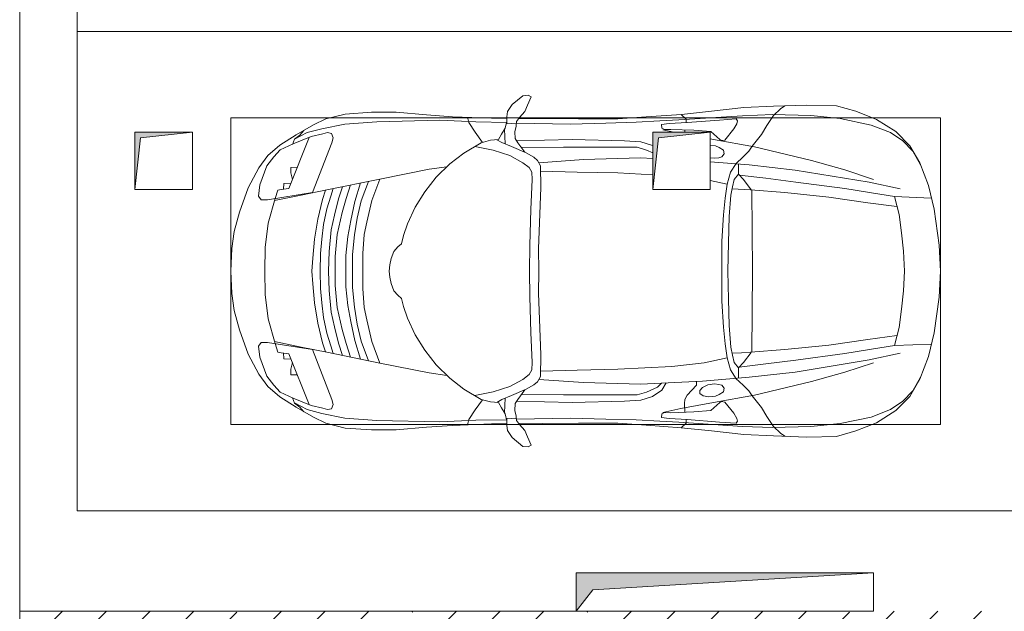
# Model space of a CAD drawing. Header units: millimetres. Extents: x -32229 to 170644, y -13689 to 125138.
# Tile 18 of 256: x -6265 to -1132, y 46650 to 49736. Entities that reach past the tile are written whole.
import ezdxf

# ---------------------------------------------------------------- set-up
doc = ezdxf.new("R2010")
doc.units = ezdxf.units.MM
for name, color, linetype, lineweight in [('A-DETL-GENF', 7, 'Continuous', 18), ('A-FLOR', 7, 'Continuous', 18), ('A-WALL', 7, 'Continuous', 18), ('A-WALL-PATT', 7, 'Continuous', 40), ('C-PRKG', 7, 'Continuous', 18), ('M-EQPM', 7, 'Continuous', 18)]:
    doc.layers.add(name, color=color, linetype=linetype, lineweight=lineweight)

# ---------------------------------------------------------------- blocks, each defined once
blk = doc.blocks.new('АР_Машиноместо - 4900x2400_М__5300х2500_-V14--01 ЭО')
at = {"layer": 'C-PRKG', "color": 253, "lineweight": 13, "true_color": 0xaaaaaa}
for p, q in [((2500, 0), (0, 0)), ((0, 0), (0, -5300))]:
    blk.add_line(p, q, dxfattribs=at)
blk = doc.blocks.new('АР_Машиноместо - 4900x2400_М__5300х2500_-V55--01 ЭО')
at = {"layer": 'A-DETL-GENF', "color": 253, "lineweight": 13, "true_color": 0xaaaaaa}
for p, q in [((927, 4466.6), (804.4, 4436.7)), ((1114.6, 4493), (927, 4466.6)), ((1250, 4500), (1114.6, 4493)), ((1250, 4500), (1385.4, 4493)), ((1385.4, 4493), (1573, 4466.6)), ((1573, 4466.6), (1695.6, 4436.7)), ((804.4, 4436.7), (686, 4391.6)), ((861.2, 4260.3), (869.3, 4451.1)), ((1638.8, 4260.3), (1630.7, 4451.1)), ((1695.6, 4436.7), (1814, 4391.6)), ((686, 4391.6), (596.3, 4340.6)), ((1814, 4391.6), (1903.7, 4340.6)), ((596.3, 4340.6), (522.5, 4267.9)), ((1250, 4312), (1146, 4306.7)), ((1250, 4312), (1354, 4306.7)), ((1903.7, 4340.6), (1977.5, 4267.9)), ((522.5, 4267.9), (458.6, 4167)), ((955.5, 4283.9), (861, 4259.4)), ((914, 4272.5), (893.6, 4121.6)), ((1050.4, 4297.3), (955.5, 4283.9)), ((1146, 4306.7), (1050.4, 4297.3)), ((1354, 4306.7), (1449.6, 4297.3)), ((1449.6, 4297.3), (1544.5, 4283.9)), ((1544.5, 4283.9), (1639, 4259.4)), ((1586, 4272.5), (1606.4, 4121.6)), ((1977.5, 4267.9), (2041.4, 4167)), ((458.6, 4167), (416.4, 4059.2)), ((2041.4, 4167), (2083.6, 4059.2)), ((893.6, 4121.6), (863.9, 3917.5)), ((1606.4, 4121.6), (1636.1, 3917.5)), ((416.4, 4059.2), (387.4, 3958.4)), ((2083.6, 4059.2), (2112.6, 3958.4)), ((387.4, 3958.4), (384, 3802.9)), ((2112.6, 3958.4), (2116, 3802.9)), ((863.9, 3917.5), (840.1, 3687.8)), ((1636.1, 3917.5), (1659.9, 3687.8)), ((384, 3802.9), (390.2, 3630)), ((2116, 3802.9), (2109.8, 3630)), ((403.8, 3665.5), (388.1, 3688.4)), ((438.6, 3629.8), (403.8, 3665.5)), ((840.1, 3687.8), (826.6, 3509.6)), ((1659.9, 3687.8), (1673.4, 3509.6)), ((2061.4, 3629.8), (2096.2, 3665.5)), ((2096.2, 3665.5), (2111.9, 3688.4)), ((390.2, 3630), (397.1, 3474.2)), ((491.4, 3594.2), (438.6, 3629.8)), ((537.9, 3567), (491.4, 3594.2)), ((1962.1, 3567), (2008.6, 3594.2)), ((2008.6, 3594.2), (2061.4, 3629.8)), ((2109.8, 3630), (2102.9, 3474.2)), ((598.3, 3518.6), (537.9, 3567)), ((1901.7, 3518.6), (1962.1, 3567)), ((624.9, 3501.2), (598.3, 3518.6)), ((654.7, 3470.4), (624.9, 3501.2)), ((679.5, 3300), (695.7, 3502.8)), ((773.2, 3472.4), (825.6, 3512.1)), ((825.6, 3512.1), (821, 3413)), ((1250, 3520.1), (827.2, 3517.2)), ((1250, 3520.1), (1672.8, 3517.2)), ((1674.4, 3512.1), (1679, 3413)), ((1726.8, 3472.4), (1674.4, 3512.1)), ((1823.6, 3260.1), (1804.3, 3502.8)), ((1845.3, 3470.4), (1875.1, 3501.2)), ((1875.1, 3501.2), (1901.7, 3518.6)), ((397.1, 3474.2), (415.7, 3305.9)), ((456.6, 3434.5), (466.2, 3441.1)), ((466.2, 3441.1), (481.5, 3439.1)), ((481.5, 3439.1), (508, 3422.8)), ((690.2, 3433.7), (654.7, 3470.4)), ((744.1, 3447.2), (691.3, 3447.2)), ((773, 3424.2), (744.1, 3447.2)), ((744.3, 3447), (773.2, 3472.4)), ((1755.7, 3447), (1726.8, 3472.4)), ((1727, 3424.2), (1755.7, 3447)), ((1755.7, 3447.2), (1808.7, 3447.2)), ((1809.8, 3433.7), (1845.3, 3470.4)), ((2018.5, 3439.1), (1992, 3422.8)), ((2033.8, 3441.1), (2018.5, 3439.1)), ((2043.4, 3434.5), (2033.8, 3441.1)), ((2102.9, 3474.2), (2084.3, 3305.9)), ((462.2, 3347.3), (456.6, 3434.5)), ((508, 3422.8), (566.8, 3375.1)), ((811.1, 3414.8), (773, 3424.2)), ((853.3, 3407.2), (811.1, 3414.8)), ((965.3, 3397.8), (853.3, 3407.2)), ((1102.5, 3394.3), (965.3, 3397.8)), ((1250, 3391.3), (1102.5, 3394.3)), ((1250, 3391.3), (1397.5, 3394.3)), ((1397.5, 3394.3), (1534.7, 3397.8)), ((1534.7, 3397.8), (1646.7, 3407.2)), ((1646.7, 3407.2), (1688.9, 3414.8)), ((1688.9, 3414.8), (1727, 3424.2)), ((1992, 3422.8), (1933.2, 3375.1)), ((2037.8, 3347.3), (2043.4, 3434.5)), ((474.8, 3179.9), (462.2, 3347.3)), ((564.6, 3349.7), (522.2, 3303.2)), ((569.7, 3360.7), (564.6, 3349.7)), ((566.8, 3375.1), (569.7, 3360.7)), ((597.1, 3327.4), (605.2, 3346.8)), ((605.2, 3346.8), (620, 3369.3)), ((620, 3369.3), (638.7, 3372.5)), ((638.7, 3372.5), (654.1, 3360.7)), ((654.1, 3360.7), (658.7, 3344.5)), ((658.7, 3344.5), (661.1, 3321.2)), ((1841.3, 3344.5), (1838.9, 3321.2)), ((1845.9, 3360.7), (1841.3, 3344.5)), ((1861.3, 3372.5), (1845.9, 3360.7)), ((1880, 3369.3), (1861.3, 3372.5)), ((1894.8, 3346.8), (1880, 3369.3)), ((1902.9, 3327.4), (1894.8, 3346.8)), ((1933.2, 3375.1), (1930.3, 3360.7)), ((1930.3, 3360.7), (1935.4, 3349.7)), ((1935.4, 3349.7), (1977.8, 3303.2)), ((2025.2, 3179.9), (2037.8, 3347.3)), ((415.7, 3305.9), (432.8, 3149.3)), ((522.2, 3303.2), (515.3, 3213.7)), ((594.4, 3300), (597.1, 3327.4)), ((661.1, 3321.2), (658.7, 3300)), ((1838.9, 3321.2), (1842.8, 3286.3)), ((1842.8, 3286.3), (1856.8, 3259.9)), ((1900.2, 3262.3), (1906.4, 3292.5)), ((1906.4, 3292.5), (1902.9, 3327.4)), ((1977.8, 3303.2), (1984.7, 3213.7)), ((2084.3, 3305.9), (2067.1, 3148.3)), ((1840.7, 2936), (1823.6, 3260.1)), ((1856.8, 3259.9), (1873.2, 3246.1)), ((1873.2, 3246.1), (1887.9, 3245.7)), ((1887.9, 3245.7), (1900.2, 3262.3)), ((515.3, 3213.7), (510.9, 3094.6)), ((1825.4, 3227.6), (1845.5, 3228.1)), ((1845.5, 3228.1), (1898.3, 3179.4)), ((1984.7, 3213.7), (1989.1, 3094.6)), ((432.8, 3149.3), (446, 2964.8)), ((456.9, 3174.2), (432.9, 3148.3)), ((475.2, 3173.5), (456.9, 3174.2)), ((480.8, 3085), (474.8, 3179.9)), ((525, 3167.4), (513.6, 3168)), ((1898.3, 3179.4), (1920.5, 3167.7)), ((1920.5, 3167.7), (1941.6, 3165.4)), ((1941.6, 3165.4), (1986.4, 3168)), ((2019.2, 3085), (2025.2, 3179.9)), ((2024.8, 3173.5), (2043.1, 3174.2)), ((2043.1, 3174.2), (2067.1, 3148.3)), ((2067.2, 3149.3), (2054, 2964.8)), ((485.6, 3046.1), (480.8, 3085)), ((510.9, 3094.6), (512.2, 3061.4)), ((1989.1, 3094.6), (1987.8, 3061.4)), ((2014.4, 3046.1), (2019.2, 3085)), ((504.5, 3046.6), (485.6, 3046.1)), ((512.2, 3061.4), (504.5, 3046.6)), ((1834.9, 3046.1), (1856.4, 3024.6)), ((1987.8, 3061.4), (1995.5, 3046.6)), ((1995.5, 3046.6), (2014.4, 3046.1)), ((633, 3000), (618.7, 2966.7)), ((659.3, 2936), (662.7, 3000)), ((1856.4, 3024.6), (1881.3, 2966.7)), ((446, 2964.8), (456.1, 2818.3)), ((618.7, 2966.7), (604.4, 2919.4)), ((667.8, 2638.3), (659.3, 2936)), ((1832.2, 2638.3), (1840.7, 2936)), ((1881.3, 2966.7), (1895.6, 2919.4)), ((2054, 2964.8), (2043.9, 2818.3)), ((604.4, 2919.4), (604.4, 2850.8)), ((1895.6, 2919.4), (1895.6, 2850.8)), ((604.4, 2850.8), (603.5, 2534.3)), ((1895.6, 2850.8), (1896.5, 2534.3)), ((456.1, 2818.3), (456.8, 2613.6)), ((2043.9, 2818.3), (2043.2, 2613.6)), ((684.8, 2406.5), (667.8, 2638.3)), ((1815.2, 2406.5), (1832.2, 2638.3)), ((456.8, 2613.6), (454.5, 2423.6)), ((2043.2, 2613.6), (2045.5, 2423.6)), ((603.5, 2534.3), (606.1, 2314.9)), ((1896.5, 2534.3), (1893.9, 2314.9)), ((454.5, 2423.6), (456, 2301.1)), ((700.6, 2415.4), (672.8, 2399.7)), ((813.8, 2416.7), (700.6, 2415.4)), ((999.2, 2409.3), (813.8, 2416.7)), ((1500.8, 2409.3), (1686.2, 2416.7)), ((1686.2, 2416.7), (1799.4, 2415.4)), ((1799.4, 2415.4), (1827.2, 2399.7)), ((2045.5, 2423.6), (2044, 2301.1)), ((341.2, 2366.2), (333.1, 2350.6)), ((384.4, 2347.9), (341.2, 2366.2)), ((656.7, 2380.3), (633.8, 2340.5)), ((672.8, 2399.7), (656.7, 2380.3)), ((734.3, 2368.8), (710, 2355.4)), ((772.7, 2371.5), (734.3, 2368.8)), ((929.1, 2364.1), (772.7, 2371.5)), ((1115.2, 2358.7), (929.1, 2364.1)), ((1132.7, 2404.6), (999.2, 2409.3)), ((1250, 2406.6), (1132.7, 2404.6)), ((1250, 2406.6), (1367.3, 2404.6)), ((1367.3, 2404.6), (1500.8, 2409.3)), ((1384.8, 2358.7), (1570.9, 2364.1)), ((1570.9, 2364.1), (1727.3, 2371.5)), ((1727.3, 2371.5), (1765.7, 2368.8)), ((1765.7, 2368.8), (1790, 2355.4)), ((1827.2, 2399.7), (1843.3, 2380.3)), ((1843.3, 2380.3), (1866.2, 2340.5)), ((2115.6, 2347.9), (2158.8, 2366.2)), ((2158.8, 2366.2), (2166.9, 2350.6)), ((333.1, 2350.6), (335.2, 2322.3)), ((335.2, 2322.3), (381.7, 2266.4)), ((417.4, 2333.8), (384.4, 2347.9)), ((449.8, 2306.1), (417.4, 2333.8)), ((630.6, 2332.9), (580.6, 2296)), ((633.8, 2340.5), (600.8, 2263)), ((685.1, 2322.3), (647.3, 2254.2)), ((710, 2355.4), (685.1, 2322.3)), ((1250, 2357.8), (1115.2, 2358.7)), ((1250, 2357.8), (1384.8, 2358.7)), ((1790, 2355.4), (1814.9, 2322.3)), ((1814.9, 2322.3), (1852.7, 2254.2)), ((1866.2, 2340.5), (1899.2, 2263)), ((1869.4, 2332.9), (1919.4, 2296)), ((2050.2, 2306.1), (2082.6, 2333.8)), ((2082.6, 2333.8), (2115.6, 2347.9)), ((2164.8, 2322.3), (2118.3, 2266.4)), ((2166.9, 2350.6), (2164.8, 2322.3)), ((381.7, 2266.4), (417.4, 2243.4)), ((470, 2290), (449.8, 2306.1)), ((493.6, 2288.6), (470, 2290)), ((482, 2235.6), (479.1, 2288.7)), ((523.3, 2281.2), (493.6, 2288.6)), ((559, 2282.6), (523.3, 2281.2)), ((580.6, 2296), (559, 2282.6)), ((600.8, 2263), (579.9, 2213.8)), ((1899.2, 2263), (1920.1, 2213.8)), ((1919.4, 2296), (1941, 2282.6)), ((1941, 2282.6), (1976.7, 2281.2)), ((1976.7, 2281.2), (2006.4, 2288.6)), ((2006.4, 2288.6), (2030, 2290)), ((2018, 2235.6), (2020.9, 2288.7)), ((2030, 2290), (2050.2, 2306.1)), ((2118.3, 2266.4), (2082.6, 2243.4)), ((417.4, 2243.4), (445.1, 2238.7)), ((445.1, 2238.7), (481.8, 2239.5)), ((453, 2159.1), (455, 2238.9)), ((505.1, 2230), (467.5, 2239.2)), ((536.7, 2211.8), (505.1, 2230)), ((586.6, 2231.3), (510.1, 2227.1)), ((564.3, 2195.4), (536.7, 2211.8)), ((579.9, 2213.8), (564.9, 2186.5)), ((647.3, 2254.2), (619.7, 2168.6)), ((1852.7, 2254.2), (1880.3, 2168.6)), ((1913.4, 2231.3), (1989.9, 2227.1)), ((1920.1, 2213.8), (1935.1, 2186.5)), ((1935.7, 2195.4), (1963.3, 2211.8)), ((1963.3, 2211.8), (1994.9, 2230)), ((1994.9, 2230), (2032.5, 2239.2)), ((2054.9, 2238.7), (2018.2, 2239.5)), ((2047, 2159.1), (2045, 2238.9)), ((2082.6, 2243.4), (2054.9, 2238.7)), ((444.9, 1956.8), (453, 2159.1)), ((567.1, 2153.8), (564.3, 2195.4)), ((619.7, 2168.6), (600.3, 2072.7)), ((1880.3, 2168.6), (1899.7, 2072.7)), ((1932.9, 2153.8), (1935.7, 2195.4)), ((2055.1, 1956.8), (2047, 2159.1)), ((578.8, 2112.6), (525.5, 2074.6)), ((580.7, 2105.7), (567.1, 2153.8)), ((634.6, 2015), (580.7, 2105.7)), ((1865.4, 2015), (1919.3, 2105.7)), ((1919.3, 2105.7), (1932.9, 2153.8)), ((1921.2, 2112.6), (1974.5, 2074.6)), ((525.5, 2074.6), (475.1, 2041)), ((1974.5, 2074.6), (2024.9, 2041)), ((475.1, 2041), (447.5, 2034.4)), ((690.7, 1941.6), (634.6, 2015)), ((1809.3, 1941.6), (1865.4, 2015)), ((2024.9, 2041), (2052.5, 2034.4)), ((434.8, 1820.7), (444.9, 1956.8)), ((2065.2, 1820.7), (2055.1, 1956.8)), ((761.1, 1871.7), (690.7, 1941.6)), ((718.3, 1834.2), (705.7, 1926.7)), ((1738.9, 1871.7), (1809.3, 1941.6)), ((1781.7, 1834.2), (1794.3, 1926.7)), ((837.5, 1812.1), (761.1, 1871.7)), ((1662.5, 1812.1), (1738.9, 1871.7)), ((422, 1662.9), (434.8, 1820.7)), ((770, 1576.5), (718.3, 1834.2)), ((917, 1761.1), (837.5, 1812.1)), ((1583, 1761.1), (1662.5, 1812.1)), ((1730, 1576.5), (1781.7, 1834.2)), ((2078, 1662.9), (2065.2, 1820.7)), ((1004.2, 1721.4), (917, 1761.1)), ((1495.8, 1721.4), (1583, 1761.1)), ((1064.9, 1700.5), (1004.2, 1721.4)), ((1107.2, 1689.8), (1064.9, 1700.5)), ((1392.8, 1689.8), (1435.1, 1700.5)), ((1435.1, 1700.5), (1495.8, 1721.4)), ((422, 1534.1), (422, 1662.9)), ((1123.5, 1670.9), (1107.2, 1689.8)), ((1147.5, 1650.5), (1123.5, 1670.9)), ((1184.7, 1635.7), (1147.5, 1650.5)), ((1315.3, 1635.7), (1352.5, 1650.5)), ((1352.5, 1650.5), (1376.5, 1670.9)), ((1376.5, 1670.9), (1392.8, 1689.8)), ((2078, 1534.1), (2078, 1662.9)), ((1217.8, 1629.1), (1184.7, 1635.7)), ((1217.8, 1629.1), (1250, 1626.8)), ((1282.2, 1629.1), (1250, 1626.8)), ((1282.2, 1629.1), (1315.3, 1635.7)), ((826.8, 1300.9), (770, 1576.5)), ((881.7, 1536.4), (770, 1576.5)), ((1618.3, 1536.4), (1730, 1576.5)), ((1673.2, 1300.9), (1730, 1576.5)), ((430.8, 1396.6), (422, 1534.1)), ((884.3, 1480.8), (782, 1518.1)), ((994.9, 1509.3), (881.7, 1536.4)), ((1060, 1496.1), (994.9, 1509.3)), ((1159.3, 1489.1), (1060, 1496.1)), ((1250, 1488.3), (1159.3, 1489.1)), ((1250, 1488.3), (1340.7, 1489.1)), ((1340.7, 1489.1), (1440, 1496.1)), ((1440, 1496.1), (1505.1, 1509.3)), ((1505.1, 1509.3), (1618.3, 1536.4)), ((1615.7, 1480.8), (1718, 1518.1)), ((2069.2, 1396.6), (2078, 1534.1)), ((887, 1446.5), (790.4, 1477.3)), ((973.4, 1459.7), (884.3, 1480.8)), ((986.2, 1425.6), (887, 1446.5)), ((1061.9, 1445.7), (973.4, 1459.7)), ((1163.9, 1435.1), (1061.9, 1445.7)), ((1336.1, 1435.1), (1438.1, 1445.7)), ((1438.1, 1445.7), (1526.6, 1459.7)), ((1513.8, 1425.6), (1613, 1446.5)), ((1526.6, 1459.7), (1615.7, 1480.8)), ((1613, 1446.5), (1709.6, 1477.3)), ((455.7, 1296.1), (430.8, 1396.6)), ((871.4, 1401.1), (800.5, 1424.6)), ((945.3, 1380.6), (871.4, 1401.1)), ((1070, 1410.4), (986.2, 1425.6)), ((1168.3, 1399.8), (1070, 1410.4)), ((1250, 1435.1), (1163.9, 1435.1)), ((1250, 1400.1), (1168.3, 1399.8)), ((1250, 1435.1), (1336.1, 1435.1)), ((1250, 1400.1), (1331.7, 1399.8)), ((1331.7, 1399.8), (1430, 1410.4)), ((1430, 1410.4), (1513.8, 1425.6)), ((1554.7, 1380.6), (1628.6, 1401.1)), ((1628.6, 1401.1), (1699.5, 1424.6)), ((2044.3, 1296.1), (2069.2, 1396.6)), ((873.8, 1361.2), (809.9, 1383.1)), ((958.3, 1341.1), (873.8, 1361.2)), ((1059, 1354.8), (945.3, 1380.6)), ((1035, 1323.2), (958.3, 1341.1)), ((1174.5, 1344.2), (1059, 1354.8)), ((1250, 1344.9), (1174.5, 1344.2)), ((1250, 1344.9), (1325.5, 1344.2)), ((1325.5, 1344.2), (1441, 1354.8)), ((1441, 1354.8), (1554.7, 1380.6)), ((1465, 1323.2), (1541.7, 1341.1)), ((1541.7, 1341.1), (1626.2, 1361.2)), ((1626.2, 1361.2), (1690.1, 1383.1)), ((487.4, 1232.1), (455.7, 1296.1)), ((527.2, 1305.2), (531.8, 1326)), ((535, 1280.6), (527.2, 1305.2)), ((531.8, 1326), (554.4, 1333.3)), ((554.4, 1333.3), (580.7, 1327.1)), ((580.7, 1327.1), (841.1, 1225.9)), ((859.1, 1321.2), (819.9, 1334.4)), ((853.8, 1167.4), (826.8, 1300.9)), ((876.3, 1278.7), (828.3, 1293.7)), ((925.2, 1301.6), (859.1, 1321.2)), ((1007.1, 1283.7), (925.2, 1301.6)), ((1083.6, 1274.6), (1007.1, 1283.7)), ((1148.3, 1312.4), (1035, 1323.2)), ((1250, 1309.3), (1148.3, 1312.4)), ((1250, 1309.3), (1351.7, 1312.4)), ((1351.7, 1312.4), (1465, 1323.2)), ((1416.4, 1274.6), (1492.9, 1283.7)), ((1492.9, 1283.7), (1574.8, 1301.6)), ((1574.8, 1301.6), (1640.9, 1321.2)), ((1623.7, 1278.7), (1671.7, 1293.7)), ((1640.9, 1321.2), (1680.1, 1334.4)), ((1646.2, 1167.4), (1673.2, 1300.9)), ((1919.3, 1327.1), (1658.9, 1225.9)), ((1945.6, 1333.3), (1919.3, 1327.1)), ((1968.2, 1326), (1945.6, 1333.3)), ((1965, 1280.6), (1972.8, 1305.2)), ((1972.8, 1305.2), (1968.2, 1326)), ((2012.6, 1232.1), (2044.3, 1296.1)), ((539.3, 1140.4), (487.4, 1232.1)), ((548.2, 1220.1), (535, 1280.6)), ((978.6, 1254.6), (876.3, 1278.7)), ((1084.1, 1236), (978.6, 1254.6)), ((1159.1, 1267.9), (1083.6, 1274.6)), ((1182.5, 1227.5), (1084.1, 1236)), ((1250, 1266.6), (1159.1, 1267.9)), ((1250, 1266.6), (1340.9, 1267.9)), ((1317.5, 1227.5), (1415.9, 1236)), ((1340.9, 1267.9), (1416.4, 1274.6)), ((1415.9, 1236), (1521.4, 1254.6)), ((1521.4, 1254.6), (1623.7, 1278.7)), ((1951.8, 1220.1), (1965, 1280.6)), ((1960.7, 1140.4), (2012.6, 1232.1)), ((586.9, 1126.3), (548.2, 1220.1)), ((841.1, 1225.9), (877.7, 991.4)), ((1250, 1223.7), (1182.5, 1227.5)), ((1250, 1223.7), (1317.5, 1227.5)), ((1658.9, 1225.9), (1622.3, 991.4)), ((1913.1, 1126.3), (1951.8, 1220.1)), ((540.4, 1159.6), (516.2, 1180.5)), ((593.2, 1056.8), (539.3, 1140.4)), ((561.3, 1132.6), (540.4, 1159.6)), ((589, 1121.6), (561.3, 1132.6)), ((882.6, 1027.5), (853.8, 1167.4)), ((1617.4, 1027.5), (1646.2, 1167.4)), ((1906.8, 1056.8), (1960.7, 1140.4)), ((1911, 1121.6), (1938.7, 1132.6)), ((1938.7, 1132.6), (1959.6, 1159.6)), ((1959.6, 1159.6), (1983.8, 1180.5)), ((617.9, 1057.3), (586.9, 1126.3)), ((1882.1, 1057.3), (1913.1, 1126.3)), ((647.2, 992.8), (593.2, 1056.8)), ((654.7, 1024.4), (617.9, 1057.3)), ((1000.2, 994.5), (871.4, 1031.3)), ((1499.8, 994.5), (1628.6, 1031.3)), ((1845.3, 1024.4), (1882.1, 1057.3)), ((1852.8, 992.8), (1906.8, 1056.8)), ((711.9, 946.2), (647.2, 992.8)), ((700.9, 989.1), (655, 1024.3)), ((800.1, 952.6), (700.9, 989.1)), ((877.7, 991.4), (877.7, 958.9)), ((1127.4, 979.8), (1000.2, 994.5)), ((1250, 977.6), (1127.4, 979.8)), ((1250, 977.6), (1372.6, 979.8)), ((1372.6, 979.8), (1499.8, 994.5)), ((1622.3, 991.4), (1622.3, 958.9)), ((1699.9, 952.6), (1799.1, 989.1)), ((1788.1, 946.2), (1852.8, 992.8)), ((1799.1, 989.1), (1845, 1024.3)), ((815.8, 891), (711.9, 946.2)), ((859, 944.1), (800.1, 952.6)), ((877.7, 958.9), (859, 944.1)), ((1622.3, 958.9), (1641, 944.1)), ((1641, 944.1), (1699.9, 952.6)), ((1684.2, 891), (1788.1, 946.2)), ((943.3, 845.1), (815.8, 891)), ((1556.7, 845.1), (1684.2, 891)), ((1044.2, 818.6), (943.3, 845.1)), ((1455.8, 818.6), (1556.7, 845.1)), ((1132.7, 806), (1044.2, 818.6)), ((1250, 800), (1132.7, 806)), ((1250, 800), (1367.3, 806)), ((1367.3, 806), (1455.8, 818.6))]:
    blk.add_line(p, q, dxfattribs=at)
at = {"layer": 'A-DETL-GENF', "color": 254, "lineweight": 13, "true_color": 0xd4d4d4}
for p, q in [((696.3, 4395.8), (625, 4354.8)), ((1803.7, 4395.8), (1875, 4354.8)), ((625, 4354.8), (571.5, 4303.1)), ((1875, 4354.8), (1928.5, 4303.1)), ((571.5, 4303.1), (527.8, 4239.8)), ((786.9, 4128.3), (821.1, 4289.8)), ((849, 4182.8), (861.2, 4260.3)), ((1651, 4182.8), (1638.8, 4260.3)), ((1713.1, 4128.3), (1678.9, 4289.8)), ((1928.5, 4303.1), (1972.2, 4239.8)), ((527.8, 4239.8), (488.6, 4138.1)), ((1972.2, 4239.8), (2011.4, 4138.1)), ((819.4, 4000.8), (849, 4182.8)), ((1680.6, 4000.8), (1651, 4182.8)), ((488.6, 4138.1), (454.7, 3976.8)), ((722.7, 4001.8), (771.7, 4149.8)), ((723.2, 3741.5), (786.9, 4128.3)), ((1776.8, 3741.5), (1713.1, 4128.3)), ((1777.3, 4001.8), (1728.3, 4149.8)), ((2011.4, 4138.1), (2045.3, 3976.8)), ((454.7, 3976.8), (438.6, 3823.4)), ((673.6, 3827.1), (722.7, 4001.8)), ((785.7, 3746.6), (819.4, 4000.8)), ((1714.3, 3746.6), (1680.6, 4000.8)), ((1826.4, 3827.1), (1777.3, 4001.8)), ((2045.3, 3976.8), (2061.4, 3823.4)), ((438.6, 3823.4), (434.2, 3623.7)), ((602.3, 3530.2), (673.6, 3827.1)), ((1897.7, 3530.2), (1826.4, 3827.1)), ((2061.4, 3823.4), (2065.8, 3623.7)), ((695.7, 3502.8), (723.2, 3741.5)), ((765.5, 3589.1), (785.7, 3746.6)), ((1734.5, 3589.1), (1714.3, 3746.6)), ((1804.3, 3502.8), (1776.8, 3741.5)), ((434.2, 3623.7), (439.5, 3468.5)), ((2065.8, 3623.7), (2060.5, 3468.5)), ((749.1, 3450.8), (765.5, 3589.1)), ((1750.9, 3450.8), (1734.5, 3589.1)), ((564, 3316.2), (602.3, 3530.2)), ((1936, 3316.2), (1897.7, 3530.2)), ((439.5, 3468.5), (462, 3136.6)), ((2060.5, 3468.5), (2038, 3136.6)), ((734.6, 3405.8), (688.5, 3435.5)), ((797.1, 3388.2), (734.6, 3405.8)), ((778.4, 3300), (797.1, 3388.2)), ((870, 3377.1), (797.1, 3388.2)), ((1630, 3377.1), (1702.9, 3388.2)), ((1702.9, 3388.2), (1765.4, 3405.8)), ((1728.3, 3268.5), (1702.9, 3388.2)), ((1765.4, 3405.8), (1811.5, 3435.5)), ((957.1, 3368.9), (870, 3377.1)), ((1093.5, 3360.7), (957.1, 3368.9)), ((1250, 3360.7), (1093.5, 3360.7)), ((1250, 3360.7), (1406.5, 3360.7)), ((1406.5, 3360.7), (1542.9, 3368.9)), ((1542.9, 3368.9), (1630, 3377.1)), ((561, 3300), (564, 3316.2)), ((1967.3, 3145.9), (1936, 3316.2)), ((1747.2, 3099), (1728.3, 3268.5)), ((462, 3136.6), (466.3, 3036.3)), ((1987.5, 3053.2), (1967.3, 3145.9)), ((2038, 3136.6), (2033.7, 3036.3)), ((512.5, 3053.2), (525, 3110.5)), ((1762.2, 2818.3), (1747.2, 3099)), ((466.3, 3036.3), (473.9, 2913.7)), ((1871, 3048.1), (1833.3, 3069.7)), ((1904.8, 2997.9), (1871, 3048.1)), ((2033.7, 3036.3), (2026.1, 2913.7)), ((575.7, 2937.4), (595.2, 2997.9)), ((737.8, 2818.3), (747.5, 3000)), ((1924.3, 2937.4), (1904.8, 2997.9)), ((571.6, 2853.3), (575.7, 2937.4)), ((1928.4, 2853.3), (1924.3, 2937.4)), ((473.9, 2913.7), (477.8, 2754.7)), ((2026.1, 2913.7), (2022.2, 2754.7)), ((564.4, 2580.5), (571.6, 2853.3)), ((1935.6, 2580.5), (1928.4, 2853.3)), ((733.8, 2606.7), (737.8, 2818.3)), ((1766.2, 2606.7), (1762.2, 2818.3)), ((477.8, 2754.7), (483.3, 2571.4)), ((2022.2, 2754.7), (2016.7, 2571.4)), ((483.3, 2571.4), (478, 2290)), ((570.6, 2291.4), (564.4, 2580.5)), ((728.4, 2415.7), (733.8, 2606.7)), ((1771.6, 2415.7), (1766.2, 2606.7)), ((1929.4, 2291.4), (1935.6, 2580.5)), ((2016.7, 2571.4), (2022, 2290)), ((471.8, 2077.7), (474.5, 2239.3)), ((2028.2, 2077.7), (2025.5, 2239.3)), ((462.8, 1889.5), (471.8, 2077.7)), ((2037.2, 1889.5), (2028.2, 2077.7)), ((470.9, 1561.4), (462.8, 1889.5)), ((2029.1, 1561.4), (2037.2, 1889.5)), ((483.4, 1395.6), (470.9, 1561.4)), ((2016.6, 1395.6), (2029.1, 1561.4)), ((507.4, 1274.3), (483.4, 1395.6)), ((1992.6, 1274.3), (2016.6, 1395.6)), ((527.9, 1198.6), (507.4, 1274.3)), ((1972.1, 1198.6), (1992.6, 1274.3)), ((561.7, 1132.1), (527.9, 1198.6)), ((818.8, 1102.9), (554, 1208.1)), ((1681.2, 1102.9), (1946, 1208.1)), ((1938.3, 1132.1), (1972.1, 1198.6)), ((709.1, 1112.7), (708.2, 1146.9)), ((1790.9, 1112.7), (1791.8, 1146.9)), ((737.7, 1113.6), (709.1, 1112.7)), ((772.6, 1121.3), (737.7, 1113.6)), ((792.9, 1076.2), (791.2, 1114.5)), ((824.1, 1063.7), (818.8, 1102.9)), ((1675.9, 1063.7), (1681.2, 1102.9)), ((1707.1, 1076.2), (1708.8, 1114.5)), ((1727.4, 1121.3), (1762.3, 1113.6)), ((1762.3, 1113.6), (1790.9, 1112.7)), ((823.3, 1074.4), (792.9, 1076.2)), ((827.7, 1045), (824.1, 1063.7)), ((871.3, 1031.9), (827.7, 1045)), ((1628.7, 1031.9), (1672.3, 1045)), ((1672.3, 1045), (1675.9, 1063.7)), ((1676.7, 1074.4), (1707.1, 1076.2))]:
    blk.add_line(p, q, dxfattribs=at)
at = {"layer": 'C-PRKG', "color": 253, "lineweight": 13, "true_color": 0xaaaaaa}
for p, q in [((0, 0), (0, 5300)), ((2500, 0), (2500, 5300)), ((450, 4500), (2050, 4500)), ((450, 800), (450, 4500)), ((2050, 800), (2050, 4500)), ((450, 800), (2050, 800)), ((2500, 0), (0, 0))]:
    blk.add_line(p, q, dxfattribs=at)
blk = doc.blocks.new('АР_Канал вертикальный прямоугольный - ОВО-6260387--01 ЭО')
at = {"layer": 'M-EQPM', "lineweight": 13, "true_color": 0xe2e2e2}
blk.add_hatch(color=254, dxfattribs=at).paths.add_polyline_path([(-775, -100), (-687.5, 12.5), (775, 100), (-775, 100)])
at = {"layer": 'M-EQPM', "color": 253, "lineweight": 13, "true_color": 0xaaaaaa}
for p, q in [((775, 100), (-775, 100)), ((-775, 100), (-775, -100)), ((775, 100), (-775, 100)), ((-775, 100), (-775, -100)), ((-775, -100), (-775, 100)), ((-775, 100), (775, 100)), ((-687.5, 12.5), (775, 100)), ((-687.5, 12.5), (775, 100)), ((775, -100), (775, 100)), ((775, 100), (775, -100)), ((-775, -100), (-687.5, 12.5)), ((-775, -100), (-687.5, 12.5)), ((-775, -100), (775, -100)), ((775, -100), (-775, -100))]:
    blk.add_line(p, q, dxfattribs=at)
blk = doc.blocks.new('АР_Канал вертикальный прямоугольный - ВК-6260073--01 ЭО')
at = {"layer": 'M-EQPM', "lineweight": 13, "true_color": 0xe2e2e2}
blk.add_hatch(color=254, dxfattribs=at).paths.add_polyline_path([(-150, -150), (-120, 120), (150, 150), (-150, 150)])
at = {"layer": 'M-EQPM', "color": 253, "lineweight": 13, "true_color": 0xaaaaaa}
for p, q in [((150, 150), (-150, 150)), ((-150, 150), (-150, -150)), ((150, 150), (-150, 150)), ((-150, 150), (-150, -150)), ((-150, -150), (-150, 150)), ((-150, 150), (150, 150)), ((-150, -150), (-120, 120)), ((-150, -150), (-120, 120)), ((-120, 120), (150, 150)), ((-120, 120), (150, 150)), ((150, -150), (150, 150)), ((150, 150), (150, -150)), ((-150, -150), (150, -150)), ((150, -150), (-150, -150))]:
    blk.add_line(p, q, dxfattribs=at)
blk = doc.blocks.new('Наметкина 10_РД_АР_П_rvt-1--01 ЭО')
at = {"layer": 'A-WALL-PATT', "lineweight": 5, "true_color": 0xaaaaaa}
h = blk.add_hatch(dxfattribs=at)
h.set_pattern_fill('FP_1', color=253, style=0, pattern_type=2)
h.set_pattern_definition([(45, (0, 0), (-228.0985, 228.0985), []), (45, (228.1, 0), (-228.0985, 228.0985), [403.225, -80.645, 6.706, -73.939])])
h.paths.add_polyline_path([(-3364.7, 46250), (-1164.7, 46250), (-1164.7, 46650), (-6264.7, 46650), (-6264.7, 46250), (-3500.5, 46250)])
at = {"layer": 'A-FLOR', "color": 253, "lineweight": 13, "true_color": 0xaaaaaa}
for p, q in [((-6264.7, 52575), (-6264.7, 46650)), ((-6264.7, 46650), (-6264.7, 52250))]:
    blk.add_line(p, q, dxfattribs=at)
at = {"layer": 'A-WALL', "color": 253, "lineweight": 13, "true_color": 0xaaaaaa}
for p, q in [((-3364.7, 46650), (-6264.7, 46650)), ((-6264.7, 46650), (-6264.7, 46250))]:
    blk.add_line(p, q, dxfattribs=at)
at = {"layer": 'C-PRKG', "color": 253, "lineweight": 13, "true_color": 0xaaaaaa}
for name, rotation in [('АР_Машиноместо - 4900x2400_М__5300х2500_-V14--01 ЭО', 90.00000000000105), ('АР_Машиноместо - 4900x2400_М__5300х2500_-V55--01 ЭО', 270.000000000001)]:
    blk.add_blockref(name, (-5964.7, 49675), dxfattribs=dict(at, rotation=rotation))
at = {"layer": 'M-EQPM', "color": 253, "lineweight": 13, "true_color": 0xaaaaaa}
for name, p in [('АР_Канал вертикальный прямоугольный - ВК-6260073--01 ЭО', (-5514.7, 49000)), ('АР_Канал вертикальный прямоугольный - ВК-6260073--01 ЭО', (-2814.7, 49000)), ('АР_Канал вертикальный прямоугольный - ОВО-6260387--01 ЭО', (-2589.7, 46750))]:
    blk.add_blockref(name, p, dxfattribs=at)

msp = doc.modelspace()

# ---------------------------------------------------------------- block references
at = {"lineweight": 5}
msp.add_blockref('Наметкина 10_РД_АР_П_rvt-1--01 ЭО', (0, 0), dxfattribs=at)

doc.saveas('drawing.dxf')
